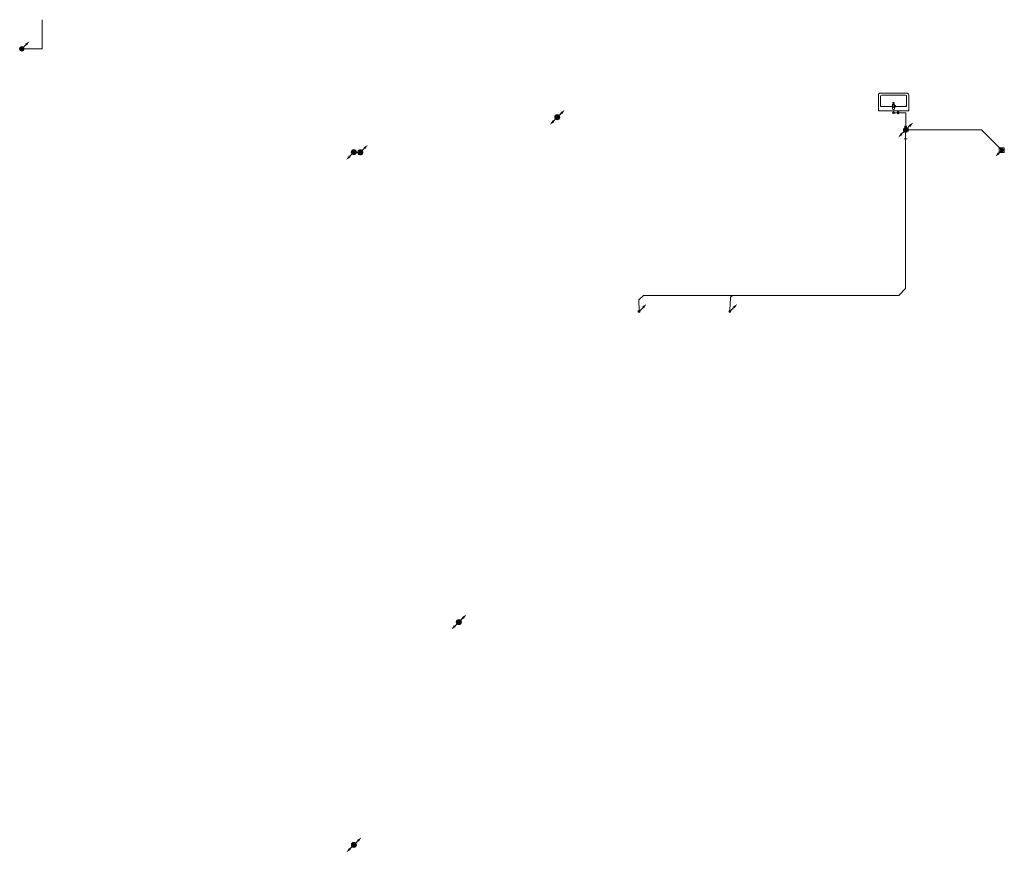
# Model space of a CAD drawing. Header units: millimetres. Extents: x -8188 to 49496, y -17237 to 7001.
# Tile 1 of 4: x -8188 to 16165, y -17237 to 3355. Entities that reach past the tile are written whole.
import ezdxf

# ---------------------------------------------------------------- set-up
doc = ezdxf.new("R2010")
doc.units = ezdxf.units.MM
doc.linetypes.add('DDS_LT6', pattern=[289.999998, 200, -89.999998])
for name, color, linetype in [('Dešťová voda', 7, 'Continuous'), ('Kanalizace', 7, 'Continuous'), ('Zdravotní technika', 7, 'Continuous'), ('Základní geometrie', 7, 'Continuous')]:
    doc.layers.add(name, color=color, linetype=linetype)

# ---------------------------------------------------------------- blocks, each defined once
blk = doc.blocks.new('Basin-Sink-Bidet-ID-30-8-29-344')
at = {"layer": 'Zdravotní technika', "color": 7, "lineweight": 5}
for p, q in [((-375, 0), (-375, 390)), ((-325, 440), (325, 440)), ((-325, 110), (-325, 365)), ((-300, 390), (300, 390)), ((-25, 110), (-325, 110)), ((-25, 55), (-25, 143)), ((-23, 65), (4, 131)), ((25, 143), (25, 55)), ((25, 55), (50, 115))]:
    blk.add_line(p, q, dxfattribs=at)
for points in [[(375, 390), (375, 0), (-375, 0)], [(325, 365), (325, 110), (25, 110)], [(-93, -1), (-93, 0), (-108, 0), (-108, -1), (-93, -1)], [(-25, 143), (-22, 150), (-17, 156), (-11, 160), (-4, 163), (4, 163), (11, 160), (17, 156), (22, 150), (25, 143)], [(20, -1), (20, 0), (-20, 0), (-20, -1), (20, -1)], [(108, -1), (108, 0), (93, 0), (93, -1), (108, -1)]]:
    blk.add_lwpolyline(points, dxfattribs=at)
for centre, radius in [((0, 55), 25), ((0, 195), 20)]:
    blk.add_circle(centre, radius, dxfattribs=at)
for centre, radius, start, end in [((-325, 390), 50, 90, 180), ((-300, 365), 25, 90, 180), ((300, 365), 25, 0, 90), ((325, 390), 50, 0, 90), ((25, 118), 25, 353.8988, 147.7432)]:
    blk.add_arc(centre, radius, start, end, dxfattribs=at)
blk = doc.blocks.new('Začátek potrubí-PipeStart Kanalizace D100-ID-30-8-29-120')
at = {"layer": 'Kanalizace', "lineweight": 5}
for points in [[(55, 0), (52, 17), (44, 32), (32, 44), (17, 52), (0, 55), (-17, 52), (-32, 44), (-44, 32), (-52, 17), (-55, 0), (-52, -17), (-44, -32), (-32, -44), (-17, -52), (0, -55), (17, -52), (32, -44), (44, -32), (52, -17)], [(184, 184), (120, 78), (78, 120)]]:
    blk.add_hatch(color=32, dxfattribs=at).paths.add_polyline_path(points)
at = {"layer": 'Kanalizace', "color": 32, "lineweight": 5}
for p, q in [((99, 99), (39, 39)), ((-39, -39), (-99, -99))]:
    blk.add_line(p, q, dxfattribs=at)
blk = doc.blocks.new('T-kus-T-kus Kanalizace D100-ID-30-8-29-8400')
at = {"layer": 'Kanalizace', "color": 32, "lineweight": 5}
for q in [(0, 0), (60, 0)]:
    blk.add_line((0, 0), q, dxfattribs=at)
blk.add_lwpolyline([(60, -36), (60, -37), (60, -36), (60, -30), (61, -22), (61, -12), (61, 0), (61, 12), (61, 22), (60, 30), (60, 36), (60, 37), (60, 36), (60, 30), (59, 22), (59, 12), (59, 0), (59, -12), (59, -22), (60, -30), (60, -36)], dxfattribs=at)
blk.add_circle((0, 0), 55, dxfattribs=at)
blk.add_circle((0, 0), 55, dxfattribs=at)
blk = doc.blocks.new('T-kus-T-kus Kanalizace D100-ID-30-8-29-3478')
at = {"layer": 'Kanalizace', "color": 32, "lineweight": 5}
for q in [(0, 74), (0, 0)]:
    blk.add_line((0, 0), q, dxfattribs=at)
blk.add_lwpolyline([(24, 68), (25, 73), (24, 79), (21, 84), (15, 88), (8, 90), (0, 91), (-7, 90), (-14, 88), (-20, 84), (-23, 79), (-25, 74), (-23, 68), (-20, 63), (-14, 59), (-7, 57), (0, 56), (8, 57), (15, 59), (21, 63), (24, 68)], dxfattribs=at)
blk.add_circle((0, 0), 55, dxfattribs=at)
blk.add_circle((0, 0), 55, dxfattribs=at)
blk = doc.blocks.new('T-kus-T-kus Kanalizace D100-ID-30-8-29-7478')
at = {"layer": 'Kanalizace', "color": 32, "lineweight": 5}
for q in [(0, 0), (0, -64)]:
    blk.add_line((0, 0), q, dxfattribs=at)
blk.add_circle((0, 0), 55, dxfattribs=at)
blk.add_circle((0, 0), 55, dxfattribs=at)
blk = doc.blocks.new('Segment trubky-Kanalizace D50-ID-30-8-29-2483')
at = {"layer": 'Kanalizace', "color": 32, "lineweight": 5}
blk.add_line((0, 0), (2128, -1), dxfattribs=at)
blk = doc.blocks.new('T-kus-T-kus Kanalizace D50-ID-30-8-29-2510')
at = {"layer": 'Kanalizace', "color": 32, "lineweight": 5}
for p, q in [((-62, 0), (63, 0)), ((0, 0), (-44, -44))]:
    blk.add_line(p, q, dxfattribs=at)
blk = doc.blocks.new('Segment trubky-Kanalizace D50-ID-30-8-29-2584')
at = {"layer": 'Kanalizace', "color": 32, "lineweight": 5}
blk.add_line((0, 0), (4037, -1), dxfattribs=at)
blk = doc.blocks.new('Koleno-Koleno Kanalizace D50-ID-30-8-29-3427')
at = {"layer": 'Kanalizace', "color": 32, "lineweight": 5}
for p, q in [((-12, 0), (0, 0)), ((0, 0), (9, 9))]:
    blk.add_line(p, q, dxfattribs=at)
blk = doc.blocks.new('Segment trubky-Kanalizace D50-ID-30-8-29-3450')
at = {"layer": 'Kanalizace', "color": 32, "lineweight": 5}
blk.add_line((0, 0), (154, 154), dxfattribs=at)
blk = doc.blocks.new('Koleno-Koleno Kanalizace D50-ID-30-8-29-3469')
at = {"layer": 'Kanalizace', "color": 32, "lineweight": 5}
for p, q in [((-9, -9), (0, 0)), ((0, 0), (0, 12))]:
    blk.add_line(p, q, dxfattribs=at)
blk = doc.blocks.new('Segment trubky-Kanalizace D50-ID-30-8-29-3472')
at = {"layer": 'Kanalizace', "color": 32, "lineweight": 5}
blk.add_line((0, 0), (0, 3691), dxfattribs=at)
blk = doc.blocks.new('Přechodka-redukce-Reducer Kanalizace D50-ID-30-8-29-3514')
at = {"layer": 'Kanalizace', "color": 32, "lineweight": 5}
for p, q in [((0, -25), (0, 25)), ((-40, -25), (40, -25))]:
    blk.add_line(p, q, dxfattribs=at)
blk = doc.blocks.new('Segment trubky-Kanalizace D100-ID-30-8-29-3563')
at = {"layer": 'Kanalizace', "color": 32, "lineweight": 5}
blk.add_line((0, 0), (0, 104), dxfattribs=at)
blk = doc.blocks.new('Koleno-Koleno Kanalizace D50-ID-30-8-29-926')
at = {"layer": 'Kanalizace', "color": 32, "lineweight": 5}
blk.add_line((0, 25), (0, 29), dxfattribs=at)
blk.add_circle((0, 0), 25, dxfattribs=at)
blk = doc.blocks.new('Koleno-Koleno Kanalizace D50-ID-30-8-29-2699')
at = {"layer": 'Kanalizace', "color": 32, "lineweight": 5}
for p, q in [((0, 0), (-9, -9)), ((12, 0), (0, 0))]:
    blk.add_line(p, q, dxfattribs=at)
blk = doc.blocks.new('Segment trubky-Kanalizace D50-ID-30-8-29-5979')
at = {"layer": 'Kanalizace', "color": 32, "lineweight": 5}
blk.add_line((0, 0), (-92, -92), dxfattribs=at)
blk = doc.blocks.new('Koleno-Koleno Kanalizace D50-ID-30-8-29-5815')
at = {"layer": 'Kanalizace', "color": 32, "lineweight": 5}
for p, q in [((9, 9), (0, 0)), ((0, 0), (0, -13))]:
    blk.add_line(p, q, dxfattribs=at)
blk = doc.blocks.new('Segment trubky-Kanalizace D50-ID-30-8-29-5987')
at = {"layer": 'Kanalizace', "color": 32, "lineweight": 5}
blk.add_line((0, 0), (2, -246), dxfattribs=at)
blk = doc.blocks.new('Segment trubky-Kanalizace D50-ID-30-8-29-938')
at = {"layer": 'Kanalizace', "color": 32, "lineweight": 5}
blk.add_line((0, 0), (0, -17), dxfattribs=at)
blk = doc.blocks.new('Koleno-Koleno Kanalizace D50-ID-30-8-29-2332')
at = {"layer": 'Kanalizace', "color": 32, "lineweight": 5}
blk.add_line((0, 29), (0, 0), dxfattribs=at)
blk.add_circle((0, 0), 25, dxfattribs=at)
blk = doc.blocks.new('Koleno-Koleno Kanalizace D50-ID-30-8-29-2552')
at = {"layer": 'Kanalizace', "color": 32, "lineweight": 5}
blk.add_line((25, 0), (12, 0), dxfattribs=at)
blk.add_circle((0, 0), 25, dxfattribs=at)
blk = doc.blocks.new('Segment trubky-Kanalizace D50-ID-30-8-29-5198')
at = {"layer": 'Kanalizace', "color": 32, "lineweight": 5}
blk.add_line((0, 0), (105, 0), dxfattribs=at)
blk = doc.blocks.new('Koleno-Koleno Kanalizace D50-ID-30-8-29-669')
at = {"layer": 'Kanalizace', "color": 32, "lineweight": 5}
blk.add_line((24, 0), (12, 0), dxfattribs=at)
blk.add_lwpolyline([(-14, -24), (-9, -25), (-3, -24), (2, -20), (6, -15), (8, -8), (9, 0), (8, 8), (6, 15), (2, 20), (-3, 24), (-9, 25), (-14, 24), (-19, 20), (-23, 15), (-26, 8), (-26, 0), (-26, -8), (-23, -15), (-19, -20), (-14, -24)], dxfattribs=at)
blk = doc.blocks.new('Segment trubky-Kanalizace D50-ID-30-8-29-2912')
at = {"layer": 'Kanalizace', "color": 32, "lineweight": 5}
blk.add_line((0, 0), (137, 0), dxfattribs=at)
blk = doc.blocks.new('Koleno-Koleno Kanalizace D50-ID-30-8-29-3415')
at = {"layer": 'Kanalizace', "color": 32, "lineweight": 5}
for p, q in [((-30, 0), (0, 0)), ((0, 0), (0, -30))]:
    blk.add_line(p, q, dxfattribs=at)
blk = doc.blocks.new('Segment trubky-Kanalizace D50-ID-30-8-29-3430')
at = {"layer": 'Kanalizace', "color": 32, "lineweight": 5}
blk.add_line((0, 0), (-1, -304), dxfattribs=at)
blk = doc.blocks.new('Koleno-Koleno Kanalizace D50-ID-30-8-29-3439')
at = {"layer": 'Kanalizace', "color": 32, "lineweight": 5}
blk.add_line((0, -7), (0, -8), dxfattribs=at)
blk.add_lwpolyline([(24, 11), (25, 11), (24, 12), (20, 12), (15, 13), (8, 13), (0, 13), (-8, 13), (-15, 13), (-20, 12), (-24, 12), (-25, 11), (-24, 11), (-20, 10), (-15, 10), (-8, 10), (0, 9), (8, 10), (15, 10), (20, 10), (24, 11)], dxfattribs=at)
blk = doc.blocks.new('Segment trubky-Kanalizace D50-ID-30-8-29-3455')
at = {"layer": 'Kanalizace', "color": 32, "lineweight": 5}
blk.add_line((0, 0), (0, 0), dxfattribs=at)
blk = doc.blocks.new('Koleno-Koleno Kanalizace D50-ID-30-8-29-1051')
at = {"layer": 'Kanalizace', "color": 32, "lineweight": 5}
blk.add_line((1, 25), (1, 30), dxfattribs=at)
blk.add_circle((0, 0), 25, dxfattribs=at)
blk = doc.blocks.new('Segment trubky-Kanalizace D50-ID-30-8-29-2524')
at = {"layer": 'Kanalizace', "color": 32, "lineweight": 5}
blk.add_line((0, 0), (13, 305), dxfattribs=at)
blk = doc.blocks.new('Koleno-Koleno Kanalizace D50-ID-30-8-29-2536')
at = {"layer": 'Kanalizace', "color": 32, "lineweight": 5}
for p, q in [((-1, -12), (0, 0)), ((0, 0), (8, 8))]:
    blk.add_line(p, q, dxfattribs=at)
blk = doc.blocks.new('Segment trubky-Kanalizace D50-ID-30-8-29-2617')
at = {"layer": 'Kanalizace', "color": 32, "lineweight": 5}
blk.add_line((0, 0), (2, 2), dxfattribs=at)
blk = doc.blocks.new('Obdélník-ID-30-8-29-8353')
at = {"layer": 'Základní geometrie', "color": 7, "lineweight": 5}
blk.add_lwpolyline([(-62.6, 57.1), (-62.6, -57.1), (62.6, -57.1), (62.6, 57.1), (-62.6, 57.1)], dxfattribs=at)
blk = doc.blocks.new('Koleno-Koleno Kanalizace D70-ID-30-8-29-8411')
at = {"layer": 'Kanalizace', "color": 32, "lineweight": 5}
blk.add_line((-30, 30), (-26, 26), dxfattribs=at)
blk.add_lwpolyline([(-16, -34), (-26, -27), (-33, -18), (-36, -6), (-36, 5), (-33, 16), (-26, 26), (-16, 33), (-5, 36), (6, 36), (18, 33), (27, 26), (34, 16), (38, 5), (38, -6), (34, -18), (27, -27), (18, -34), (6, -38), (-5, -38), (-16, -34)], dxfattribs=at)
blk = doc.blocks.new('Segment trubky-Kanalizace D70-ID-30-8-29-9033')
at = {"layer": 'Kanalizace', "color": 32, "lineweight": 5}
blk.add_line((0, 0), (-456, 456), dxfattribs=at)
blk = doc.blocks.new('Koleno-Koleno Kanalizace D70-ID-30-8-29-8909')
at = {"layer": 'Kanalizace', "color": 32, "lineweight": 5}
for p, q in [((0, 0), (-17, 0)), ((12, -12), (0, 0))]:
    blk.add_line(p, q, dxfattribs=at)
blk = doc.blocks.new('Segment trubky-Kanalizace D70-ID-30-8-29-9048')
at = {"layer": 'Kanalizace', "color": 32, "lineweight": 5}
blk.add_line((0, 0), (-1803, 0), dxfattribs=at)
blk = doc.blocks.new('Koleno-Koleno Dešťová voda D125-ID-30-8-29-8036')
at = {"layer": 'Dešťová voda', "color": 174, "lineweight": 5}
blk.add_line((75, 0), (0, 0), dxfattribs=at)
blk.add_circle((0, 0), 62.5, dxfattribs=at)
blk = doc.blocks.new('Konec potrubí-PipeEnd Dešťová voda D125-ID-30-8-29-6444')
at = {"layer": 'Dešťová voda', "lineweight": 5}
for points in [[(63, 0), (59, 19), (51, 37), (37, 51), (19, 59), (0, 63), (-19, 59), (-37, 51), (-51, 37), (-59, 19), (-63, 0), (-59, -19), (-51, -37), (-37, -51), (-19, -59), (0, -63), (19, -59), (37, -51), (51, -37), (59, -19)], [(-184, -184), (-120, -78), (-78, -120)]]:
    blk.add_hatch(color=174, dxfattribs=at).paths.add_polyline_path(points)
at = {"layer": 'Dešťová voda', "color": 174, "lineweight": 5}
blk.add_line((-99, -99), (-44, -44), dxfattribs=at)
blk = doc.blocks.new('Koleno-Koleno Dešťová voda D125-ID-30-8-29-7830')
at = {"layer": 'Dešťová voda', "color": 174, "lineweight": 5}
for p, q in [((-1, 0), (0, 0)), ((0, 0), (1, 0))]:
    blk.add_line(p, q, dxfattribs=at)
blk = doc.blocks.new('Segment trubky-Dešťová voda D125-ID-30-8-29-8021')
at = {"layer": 'Dešťová voda', "color": 174, "linetype": 'DDS_LT6', "lineweight": 5}
blk.add_line((0, 0), (15, 0), dxfattribs=at)
blk = doc.blocks.new('Koleno-Koleno Dešťová voda D125-ID-30-8-29-8030')
at = {"layer": 'Dešťová voda', "color": 174, "lineweight": 5}
for p, q in [((-1, 0), (0, 0)), ((0, 0), (1, 0))]:
    blk.add_line(p, q, dxfattribs=at)
blk = doc.blocks.new('Koleno-Koleno Dešťová voda D125-ID-30-8-29-8882')
at = {"layer": 'Dešťová voda', "color": 174, "lineweight": 5}
blk.add_line((-75, 0), (-63, 0), dxfattribs=at)
blk.add_lwpolyline([(19, -59), (0, -63), (-19, -59), (-37, -51), (-51, -37), (-59, -19), (-63, 0), (-59, 19), (-51, 37), (-37, 51), (-19, 59), (0, 63), (19, 59), (37, 51), (51, 37), (59, 19), (63, 0), (59, -19), (51, -37), (37, -51), (19, -59)], dxfattribs=at)
blk = doc.blocks.new('Konec potrubí-PipeEnd Dešťová voda D125-ID-30-8-29-9191')
at = {"layer": 'Dešťová voda', "lineweight": 5}
for points in [[(63, 0), (59, 19), (51, 37), (37, 51), (19, 59), (0, 63), (-19, 59), (-37, 51), (-51, 37), (-59, 19), (-63, 0), (-59, -19), (-51, -37), (-37, -51), (-19, -59), (0, -63), (19, -59), (37, -51), (51, -37), (59, -19)], [(184, 184), (120, 78), (78, 120)]]:
    blk.add_hatch(color=174, dxfattribs=at).paths.add_polyline_path(points)
at = {"layer": 'Dešťová voda', "color": 174, "lineweight": 5}
blk.add_line((99, 99), (44, 44), dxfattribs=at)
blk = doc.blocks.new('Koleno-Koleno Kanalizace D100-ID-30-8-29-3301')
at = {"layer": 'Kanalizace', "color": 32, "lineweight": 5}
blk.add_line((55, 0), (59, 0), dxfattribs=at)
blk.add_circle((0, 0), 55, dxfattribs=at)
blk = doc.blocks.new('Segment trubky-Kanalizace D100-ID-30-8-29-3333')
at = {"layer": 'Kanalizace', "color": 32, "lineweight": 5}
blk.add_line((0, 0), (385, 0), dxfattribs=at)
blk = doc.blocks.new('Koleno-Koleno Kanalizace D100-ID-30-8-29-3369')
at = {"layer": 'Kanalizace', "color": 32, "lineweight": 5}
for p, q in [((-60, 0), (0, 0)), ((0, 0), (0, 60))]:
    blk.add_line(p, q, dxfattribs=at)
blk = doc.blocks.new('Segment trubky-Kanalizace D100-ID-30-8-29-3976')
at = {"layer": 'Kanalizace', "color": 32, "lineweight": 5}
blk.add_line((0, 0), (0, 660), dxfattribs=at)
blk = doc.blocks.new('Konec potrubí-PipeEnd Dešťová voda D125-ID-30-8-29-9394')
at = {"layer": 'Dešťová voda', "lineweight": 5}
for points in [[(63, 0), (59, 19), (51, 37), (37, 51), (19, 59), (0, 63), (-19, 59), (-37, 51), (-51, 37), (-59, 19), (-63, 0), (-59, -19), (-51, -37), (-37, -51), (-19, -59), (0, -63), (19, -59), (37, -51), (51, -37), (59, -19)], [(-184, -184), (-120, -78), (-78, -120)]]:
    blk.add_hatch(color=174, dxfattribs=at).paths.add_polyline_path(points)
at = {"layer": 'Dešťová voda', "color": 174, "lineweight": 5}
for p, q in [((44, 44), (99, 99)), ((-99, -99), (-44, -44))]:
    blk.add_line(p, q, dxfattribs=at)
blk = doc.blocks.new('Začátek potrubí-PipeStart TV-PWH Teplá voda D20-ID-30-8-29-4986-5')
at = {"layer": 'Kanalizace', "lineweight": 5}
for points in [[(15654, -4077), (15591, -4183), (15548, -4141)], [(15496, -4261), (15494, -4253), (15491, -4246), (15485, -4241), (15478, -4237), (15471, -4236), (15463, -4237), (15456, -4241), (15450, -4246), (15447, -4253), (15446, -4261), (15447, -4269), (15450, -4276), (15456, -4281), (15463, -4285), (15471, -4286), (15478, -4285), (15485, -4281), (15491, -4276), (15494, -4269)]]:
    blk.add_hatch(color=32, dxfattribs=at).paths.add_polyline_path(points)
at = {"layer": 'Kanalizace', "color": 32, "lineweight": 5}
blk.add_line((15570, -4162), (15488, -4243), dxfattribs=at)
blk.add_circle((15471, -4261), 25, dxfattribs=at)
blk = doc.blocks.new('Začátek potrubí-PipeStart TV-PWH Teplá voda D20-ID-30-8-29-4986-22')
at = {"layer": 'Kanalizace', "lineweight": 5}
for points in [[(17900, -4077), (17836, -4183), (17794, -4141)], [(17741, -4261), (17740, -4253), (17736, -4246), (17731, -4241), (17724, -4237), (17716, -4236), (17708, -4237), (17701, -4241), (17696, -4246), (17692, -4253), (17691, -4261), (17692, -4269), (17696, -4276), (17701, -4281), (17708, -4285), (17716, -4286), (17724, -4285), (17731, -4281), (17736, -4276), (17740, -4269)]]:
    blk.add_hatch(color=32, dxfattribs=at).paths.add_polyline_path(points)
at = {"layer": 'Kanalizace', "color": 32, "lineweight": 5}
blk.add_line((17815, -4162), (17734, -4243), dxfattribs=at)
blk.add_circle((17716, -4261), 25, dxfattribs=at)
blk = doc.blocks.new('Začátek potrubí-PipeStart TV-PWH Teplá voda D20-ID-30-8-29-4986-24')
at = {"layer": 'Kanalizace', "lineweight": 5}
for points in [[(262, 2236), (260, 2253), (252, 2269), (240, 2281), (224, 2289), (207, 2291), (190, 2289), (175, 2281), (163, 2269), (155, 2253), (152, 2236), (155, 2219), (163, 2204), (175, 2192), (190, 2184), (207, 2181), (224, 2184), (240, 2192), (252, 2204), (260, 2219)], [(391, 2420), (327, 2314), (285, 2357)]]:
    blk.add_hatch(color=32, dxfattribs=at).paths.add_polyline_path(points)
at = {"layer": 'Kanalizace', "color": 32, "lineweight": 5}
blk.add_line((306, 2335), (246, 2275), dxfattribs=at)
blk.add_circle((207, 2236), 55, dxfattribs=at)
blk = doc.blocks.new('Začátek potrubí-PipeStart TV-PWH Teplá voda D20-ID-30-8-29-4986-27')
at = {"layer": 'Dešťová voda', "lineweight": 5}
for points in [[(13513, 542), (13510, 561), (13501, 579), (13487, 593), (13470, 602), (13450, 605), (13431, 602), (13414, 593), (13400, 579), (13391, 561), (13388, 542), (13391, 523), (13400, 505), (13414, 492), (13431, 483), (13450, 480), (13470, 483), (13487, 492), (13501, 505), (13510, 523)], [(13634, 726), (13571, 620), (13528, 662)]]:
    blk.add_hatch(color=174, dxfattribs=at).paths.add_polyline_path(points)
at = {"layer": 'Dešťová voda', "color": 174, "lineweight": 5}
for p, q in [((13406, 498), (13351, 443)), ((13549, 641), (13495, 586))]:
    blk.add_line(p, q, dxfattribs=at)
blk.add_circle((13450, 542), 62.5, dxfattribs=at)

msp = doc.modelspace()

# ---------------------------------------------------------------- hatches: boundary and pattern name
at = {"layer": 'Kanalizace', "lineweight": 5}
for points in [[(13909, 810), (13845, 704), (13803, 747)], [(13541, 443), (13647, 506), (13605, 549)], [(13780, 627), (13777, 644), (13769, 659), (13757, 671), (13742, 679), (13725, 682), (13708, 679), (13692, 671), (13680, 659), (13672, 644), (13670, 627), (13672, 610), (13680, 594), (13692, 582), (13708, 574), (13725, 572), (13742, 574), (13757, 582), (13769, 594), (13777, 610)], [(15946, -29), (16010, 77), (16052, 34)], [(16142, 127), (16140, 139), (16134, 149), (16126, 158), (16116, 163), (16104, 165), (16093, 163), (16082, 158), (16074, 149), (16069, 139), (16067, 127), (16069, 116), (16074, 105), (16082, 97), (16093, 92), (16104, 90), (16116, 92), (16126, 97), (16134, 105), (16140, 116)]]:
    msp.add_hatch(color=32, dxfattribs=at).paths.add_polyline_path(points)

# ---------------------------------------------------------------- linework, layer by layer
at = {"layer": 'Kanalizace', "color": 32, "lineweight": 5}
for p, q in [((13686, 588), (13626, 528)), ((13824, 726), (13764, 665)), ((16031, 55), (16103, 128))]:
    msp.add_line(p, q, dxfattribs=at)

# ---------------------------------------------------------------- block references
at = {"layer": 'Dešťová voda', "color": 174, "lineweight": 5}
for name, p in [('Konec potrubí-PipeEnd Dešťová voda D125-ID-30-8-29-9394', (5110, 941)), ('Začátek potrubí-PipeStart TV-PWH Teplá voda D20-ID-30-8-29-4986-27', (-8341, 399)), ('Konec potrubí-PipeEnd Dešťová voda D125-ID-30-8-29-9191', (238, 75)), ('Konec potrubí-PipeEnd Dešťová voda D125-ID-30-8-29-6444', (75, 75)), ('Koleno-Koleno Dešťová voda D125-ID-30-8-29-8036', (75, 75)), ('Koleno-Koleno Dešťová voda D125-ID-30-8-29-7830', (147, 74)), ('Koleno-Koleno Dešťová voda D125-ID-30-8-29-8882', (238, 75)), ('Koleno-Koleno Dešťová voda D125-ID-30-8-29-8030', (164, 74)), ('Konec potrubí-PipeEnd Dešťová voda D125-ID-30-8-29-9394', (2674, -11541)), ('Začátek potrubí-PipeStart TV-PWH Teplá voda D20-ID-30-8-29-4986-27', (-10776, -12084)), ('Konec potrubí-PipeEnd Dešťová voda D125-ID-30-8-29-9394', (78, -17053)), ('Začátek potrubí-PipeStart TV-PWH Teplá voda D20-ID-30-8-29-4986-27', (-13372, -17595))]:
    msp.add_blockref(name, p, dxfattribs=at)
at = {"layer": 'Dešťová voda', "color": 174, "linetype": 'DDS_LT6', "lineweight": 5}
msp.add_blockref('Segment trubky-Dešťová voda D125-ID-30-8-29-8021', (148, 74), dxfattribs=at)
at = {"layer": 'Kanalizace', "color": 32, "lineweight": 5}
for name, p in [('Segment trubky-Kanalizace D100-ID-30-8-29-3976', (-7629, 2695)), ('Začátek potrubí-PipeStart TV-PWH Teplá voda D20-ID-30-8-29-4986-24', (-8341, 399)), ('Koleno-Koleno Kanalizace D100-ID-30-8-29-3301', (-8133, 2635)), ('Koleno-Koleno Kanalizace D100-ID-30-8-29-3369', (-7629, 2635)), ('Segment trubky-Kanalizace D100-ID-30-8-29-3333', (-8075, 2635)), ('Koleno-Koleno Kanalizace D50-ID-30-8-29-2332', (13425, 1053)), ('Koleno-Koleno Kanalizace D50-ID-30-8-29-2552', (13425, 1053)), ('Segment trubky-Kanalizace D50-ID-30-8-29-938', (13425, 1100)), ('Segment trubky-Kanalizace D50-ID-30-8-29-5198', (13434, 1053)), ('Koleno-Koleno Kanalizace D50-ID-30-8-29-669', (13547, 1053)), ('Segment trubky-Kanalizace D50-ID-30-8-29-2912', (13559, 1053)), ('Koleno-Koleno Kanalizace D50-ID-30-8-29-3415', (13727, 1053)), ('Segment trubky-Kanalizace D50-ID-30-8-29-3430', (13727, 1023)), ('Začátek potrubí-PipeStart Kanalizace D100-ID-30-8-29-120', (13725, 627)), ('T-kus-T-kus Kanalizace D100-ID-30-8-29-3478', (13725, 627)), ('T-kus-T-kus Kanalizace D100-ID-30-8-29-8400', (13725, 627)), ('T-kus-T-kus Kanalizace D100-ID-30-8-29-7478', (13725, 627)), ('Koleno-Koleno Kanalizace D50-ID-30-8-29-3439', (13725, 708)), ('Segment trubky-Kanalizace D50-ID-30-8-29-3455', (13725, 700)), ('Segment trubky-Kanalizace D100-ID-30-8-29-3563', (13725, 459)), ('Segment trubky-Kanalizace D70-ID-30-8-29-9048', (15587, 627)), ('Koleno-Koleno Kanalizace D70-ID-30-8-29-8909', (15605, 627)), ('Segment trubky-Kanalizace D70-ID-30-8-29-9033', (16073, 158)), ('Přechodka-redukce-Reducer Kanalizace D50-ID-30-8-29-3514', (13725, 434)), ('Segment trubky-Kanalizace D50-ID-30-8-29-3472', (13725, -3282)), ('Koleno-Koleno Kanalizace D70-ID-30-8-29-8411', (16103, 129)), ('Segment trubky-Kanalizace D50-ID-30-8-29-3450', (13562, -3457)), ('Koleno-Koleno Kanalizace D50-ID-30-8-29-3469', (13725, -3295)), ('Koleno-Koleno Kanalizace D50-ID-30-8-29-5815', (7128, -3574)), ('Segment trubky-Kanalizace D50-ID-30-8-29-5987', (7128, -3587)), ('Segment trubky-Kanalizace D50-ID-30-8-29-5979', (7229, -3473)), ('Koleno-Koleno Kanalizace D50-ID-30-8-29-2699', (7238, -3464)), ('Segment trubky-Kanalizace D50-ID-30-8-29-2483', (7250, -3464)), ('Segment trubky-Kanalizace D50-ID-30-8-29-2524', (9377, -3832)), ('T-kus-T-kus Kanalizace D50-ID-30-8-29-2510', (9440, -3465)), ('Koleno-Koleno Kanalizace D50-ID-30-8-29-2536', (9390, -3515)), ('Segment trubky-Kanalizace D50-ID-30-8-29-2617', (9399, -3507)), ('Segment trubky-Kanalizace D50-ID-30-8-29-2584', (9503, -3465)), ('Koleno-Koleno Kanalizace D50-ID-30-8-29-3427', (13553, -3466)), ('Začátek potrubí-PipeStart TV-PWH Teplá voda D20-ID-30-8-29-4986-5', (-8341, 399)), ('Koleno-Koleno Kanalizace D50-ID-30-8-29-926', (7130, -3862)), ('Začátek potrubí-PipeStart TV-PWH Teplá voda D20-ID-30-8-29-4986-22', (-8341, 399)), ('Koleno-Koleno Kanalizace D50-ID-30-8-29-1051', (9375, -3862))]:
    msp.add_blockref(name, p, dxfattribs=at)
at = {"layer": 'Zdravotní technika', "color": 7, "lineweight": 5}
msp.add_blockref('Basin-Sink-Bidet-ID-30-8-29-344', (13425, 1100), dxfattribs=at)
at = {"layer": 'Základní geometrie', "color": 7, "lineweight": 5}
msp.add_blockref('Obdélník-ID-30-8-29-8353', (16103, 129), dxfattribs=at)

doc.saveas('drawing.dxf')
